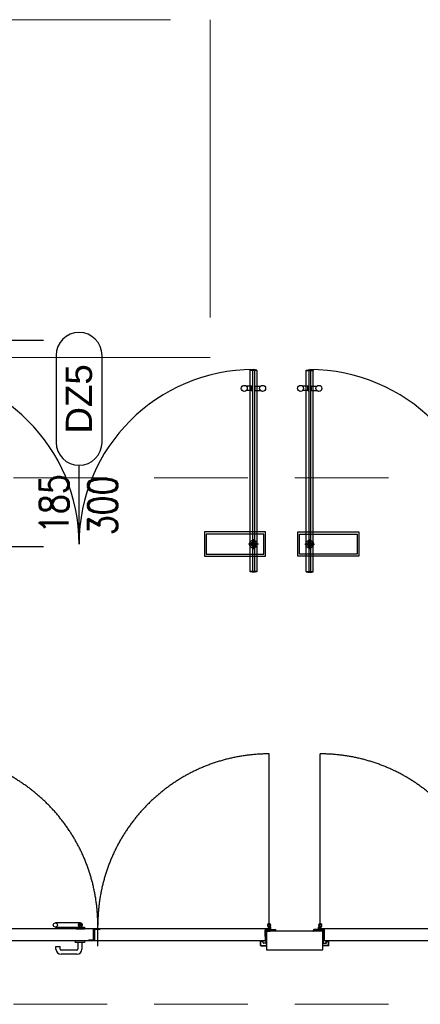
# Model space of a CAD drawing. Header units: centimetres. Extents: x -228435 to 56419, y -89367 to 477256.
# Tile 42 of 53: x -45157 to -43020, y 74560 to 79808. Entities that reach past the tile are written whole.
import ezdxf
from ezdxf.enums import TextEntityAlignment as Align

# ---------------------------------------------------------------- set-up
doc = ezdxf.new("R2010")
doc.units = ezdxf.units.CM
doc.header["$LTSCALE"] = 50
for name, pattern in [('Kondygnacja -1$0$DASHDOT', [25.4, 12.7, -6.35, 0, -6.35]), ('Kondygnacja -1$0$DASHED', [0.75, 0.5, -0.25]), ('Kondygnacja -1$0$HIDDEN', [9.525, 6.35, -3.175]), ('Osie rzutów$0$DASHDOT2', [12.7, 6.35, -3.175, 0, -3.175]), ('SU Lampy kwadratowe  -1$0$HIDDENX2', [19.05, 12.7, -6.35])]:
    doc.linetypes.add(name, pattern=pattern)
doc.layers.get('0').update_dxf_attribs({"color": 8})
for name, color, linetype in [('ARCH_SZKŁO', 8, 'Continuous'), ('Kondygnacja -1$0$ARCH_INFO_ETYK_DRZWI', 8, 'Continuous'), ('Kondygnacja -1$0$ARCH_ŚLUSARKA_DRZWI', 8, 'Continuous'), ('Kondygnacja -1$0$LC-000', 8, 'Continuous'), ('Osie rzutów$0$ARCH_INFO_OSIE_IST', 8, 'Osie rzutów$0$DASHDOT2')]:
    doc.layers.add(name, color=color, linetype=linetype)
doc.layers.add('Kondygnacja -1$0$ARCH_WIDOK', color=8, linetype='Continuous', lineweight=13)
doc.layers.add('SU Lampy kwadratowe  -1$0$ARCH_SUFITY_PODWIESZANE', color=8, linetype='SU Lampy kwadratowe  -1$0$HIDDENX2', lineweight=9)
doc.styles.add('Kondygnacja -1$0$Arial', font='ARIAL.TTF')
doc.styles.add('Kondygnacja -1$0$Romans', font='Romans.shx', dxfattribs={"width": 0.7})

# ---------------------------------------------------------------- blocks, each defined once
blk = doc.blocks.new('Kondygnacja -1$0$T-drzwi_góra-200')
at = {"layer": 'Kondygnacja -1$0$ARCH_INFO_ETYK_DRZWI'}
blk.add_line((0, 0), (0, 60), dxfattribs=at)
blk.add_lwpolyline([(-17.5, 143.68), (-17.5, 77.5, 1), (17.5, 77.5), (17.5, 143.68, 1)], format="xyb", close=True, dxfattribs=at)
at = {"layer": 'Kondygnacja -1$0$ARCH_INFO_ETYK_DRZWI', "style": 'Kondygnacja -1$0$Arial'}
blk.add_attdef('ADS_DRZWI:SYMBOL', text='', height=20, rotation=90, dxfattribs=at).set_placement((0, 110.59), align=Align.MIDDLE)
at = {"layer": 'Kondygnacja -1$0$ARCH_INFO_ETYK_DRZWI', "style": 'Kondygnacja -1$0$Romans', "width": 0.8}
for tag, p in [('ADS_DRZWI:SZEROKOŚĆ', (-8, 30.49)), ('ADS_DRZWI:WYSOKOŚĆ', (29, 29.47))]:
    blk.add_attdef(tag, text='', height=22, rotation=90, dxfattribs=at).set_placement(p, align=Align.CENTER)
at = {"layer": 'Kondygnacja -1$0$ARCH_INFO_ETYK_DRZWI', "color": 1, "style": 'Kondygnacja -1$0$Arial'}
blk.add_attdef('ADS_DRZWI:ODPORNOŚĆ_OGNIOWA', text='', height=22, dxfattribs=at).set_placement((-0.12, -45.76), align=Align.BOTTOM_CENTER)
blk = doc.blocks.new('Kondygnacja -1$0$KAPPE_____________________01361')
at = {"layer": 'Kondygnacja -1$0$LC-000'}
for p, q in [((1481.1, 3967.1), (1480.1, 3967.1)), ((1481.1, 3967.1), (1481.1, 3931.1)), ((1480.1, 3931.1), (1481.1, 3931.1))]:
    blk.add_line(p, q, dxfattribs=at)
blk.add_arc((1532.6, 3949.1), 55.5, 161.0754, -161.0754, dxfattribs=at)
blk = doc.blocks.new('Kondygnacja -1$0$d szklane')
at = {"linetype": 'ByBlock'}
for p, q in [((-340.8, -14.6, -126), (-340.8, 92.7, -126)), ((-337.2, 92.6, -126), (-337.2, -14.6, -126)), ((-310.8, -14.6, -126), (-310.8, 92.7, -126)), ((-307.2, -14.6, -126), (-307.2, 92.7, -126))]:
    blk.add_line(p, q, dxfattribs=at)
for p, q in [((-339.4, 92.8, -126), (-339.5, 92.7, -126)), ((-339.5, 92.7, -126), (-339.5, -14.7, -126)), ((-338.6, 92.8, -126), (-339.4, 92.8, -126)), ((-338.5, 92.7, -126), (-338.6, 92.8, -126)), ((-338.5, 92.7, -126), (-338.5, -14.7, -126)), ((-309.5, 92.7, -126), (-309.4, 92.8, -126)), ((-309.5, 92.7, -126), (-309.5, -14.7, -126)), ((-309.4, 92.8, -126), (-308.6, 92.8, -126)), ((-308.6, 92.8, -126), (-308.5, 92.7, -126)), ((-308.5, 92.7, -126), (-308.5, -14.7, -126)), ((-340, 84.1, -126), (-342.74, 84.1, -126)), ((-340, 84.1, -126), (-339.6, 84.45, -126)), ((-340, 81.9, -126), (-340, 84.1, -126)), ((-339.6, 84.45, -126), (-339.6, 81.55, -126)), ((-339.6, 84.45, -126), (-339.5, 84.45, -126)), ((-339.5, 84.45, -126), (-339.5, 81.55, -126)), ((-338.4, 84.45, -126), (-338.5, 84.45, -126)), ((-338.5, 84.45, -126), (-338.5, 81.55, -126)), ((-338.4, 84.45, -126), (-338.4, 81.55, -126)), ((-338, 84.1, -126), (-338.4, 84.45, -126)), ((-338, 81.9, -126), (-338, 84.1, -126)), ((-338, 84.1, -126), (-335.26, 84.1, -126)), ((-310, 84.1, -126), (-312.74, 84.1, -126)), ((-310, 84.1, -126), (-309.6, 84.45, -126)), ((-310, 81.9, -126), (-310, 84.1, -126)), ((-309.6, 84.45, -126), (-309.6, 81.55, -126)), ((-309.6, 84.45, -126), (-309.5, 84.45, -126)), ((-309.5, 84.45, -126), (-309.5, 81.55, -126)), ((-308.4, 84.45, -126), (-308.5, 84.45, -126)), ((-308.5, 84.45, -126), (-308.5, 81.55, -126)), ((-308.4, 84.45, -126), (-308.4, 81.55, -126)), ((-308, 84.1, -126), (-308.4, 84.45, -126)), ((-308, 81.9, -126), (-308, 84.1, -126)), ((-308, 84.1, -126), (-305.26, 84.1, -126)), ((-340, 81.9, -126), (-342.74, 81.9, -126)), ((-340, 81.9, -126), (-339.6, 81.55, -126)), ((-339.6, 81.55, -126), (-339.5, 81.55, -126)), ((-338.4, 81.55, -126), (-338.5, 81.55, -126)), ((-338, 81.9, -126), (-338.4, 81.55, -126)), ((-338, 81.9, -126), (-335.26, 81.9, -126)), ((-310, 81.9, -126), (-312.74, 81.9, -126)), ((-310, 81.9, -126), (-309.6, 81.55, -126)), ((-309.6, 81.55, -126), (-309.5, 81.55, -126)), ((-308.4, 81.55, -126), (-308.5, 81.55, -126)), ((-308, 81.9, -126), (-308.4, 81.55, -126)), ((-308, 81.9, -126), (-305.26, 81.9, -126)), ((-315.35, -6.5, -126), (-315.35, 6.5, -126)), ((-339.6, 0.98, -126), (-339.6, -0.98, -126)), ((-339.52, 0.94, -126), (-339.6, 0.98, -126)), ((-339.52, 0.94, -126), (-339.52, -0.94, -126)), ((-338.47, 0.94, -126), (-338.4, 0.98, -126)), ((-338.47, 0.94, -126), (-338.47, -0.94, -126)), ((-338.4, 0.98, -126), (-338.4, -0.98, -126)), ((-309.6, 0.98, -126), (-309.6, -0.98, -126)), ((-309.52, 0.94, -126), (-309.6, 0.98, -126)), ((-309.52, 0.94, -126), (-309.52, -0.94, -126)), ((-308.47, 0.94, -126), (-308.4, 0.98, -126)), ((-308.47, 0.94, -126), (-308.47, -0.94, -126)), ((-308.4, 0.98, -126), (-308.4, -0.98, -126)), ((-339.52, -0.94, -126), (-339.6, -0.98, -126)), ((-338.4, -0.98, -126), (-338.47, -0.94, -126)), ((-309.6, -0.98, -126), (-309.52, -0.94, -126)), ((-308.47, -0.94, -126), (-308.4, -0.98, -126)), ((-339.4, -14.8, -126), (-339.5, -14.7, -126)), ((-338.6, -14.8, -126), (-339.4, -14.8, -126)), ((-338.5, -14.7, -126), (-338.6, -14.8, -126)), ((-309.5, -14.7, -126), (-309.4, -14.8, -126)), ((-309.4, -14.8, -126), (-308.6, -14.8, -126)), ((-308.6, -14.8, -126), (-308.5, -14.7, -126))]:
    blk.add_line(p, q)
at = {"linetype": 'Kondygnacja -1$0$DASHED', "ltscale": 8}
for p, q in [((-315.35, 6.5, -126), (-282.85, 6.5, -126)), ((-282.85, 6.5, -126), (-282.85, -6.5, -126)), ((-282.85, -6.5, -126), (-315.35, -6.5, -126))]:
    blk.add_line(p, q, dxfattribs=at)
at = {"linetype": 'Kondygnacja -1$0$DASHDOT', "ltscale": 0.4}
for p, q in [((-336.38, 0, -126), (-341.62, 0, -126)), ((-339, 2.62, -126), (-339, -2.62, -126)), ((-311.62, 0, -126), (-306.38, 0, -126)), ((-309, 2.62, -126), (-309, -2.62, -126))]:
    blk.add_line(p, q, dxfattribs=at)
at = {"linetype": 'Kondygnacja -1$0$DASHED', "ltscale": 8, "elevation": -126}
for points in [[(-332.65, 6.5), (-365.15, 6.5), (-365.15, -6.5), (-332.65, -6.5)], [(-333.5, 5.4), (-364.3, 5.4), (-364.3, -5.4), (-333.5, -5.4)], [(-314.5, 5.4), (-283.7, 5.4), (-283.7, -5.4), (-314.5, -5.4)]]:
    blk.add_lwpolyline(points, close=True, dxfattribs=at)
for centre, radius in [((-343.9, 83, -126), 1.6), ((-334.1, 83, -126), 1.6), ((-313.9, 83, -126), 1.6), ((-304.1, 83, -126), 1.6), ((-339, 0, -126), 2.05), ((-339, 0, -126), 1.27), ((-339, 0, -126), 0.3), ((-339, 0, -126), 0.225), ((-309, 0, -126), 2.05), ((-309, 0, -126), 1.27), ((-309, 0, -126), 0.3), ((-309, 0, -126), 0.225)]:
    blk.add_circle(centre, radius)
at = {"linetype": 'ByBlock'}
for centre, start, end in [((-525, 0, -126), 0, 90), ((-339, 0, -126), 90, 180), ((-309, 0, -126), 0, 90)]:
    blk.add_arc(centre, 93, start, end, dxfattribs=at)
for centre, radius, start, end in [((-339, 0, -126), 1.15, 58.551, 121.449), ((-339, 0, -126), 1.07, 60.7664, 119.2336), ((-309, 0, -126), 1.15, 58.551, 121.449), ((-309, 0, -126), 1.07, 60.7664, 119.2336), ((-339, 0, -126), 1.15, 238.551, 301.449), ((-339, 0, -126), 1.07, 240.7664, 299.2336), ((-309, 0, -126), 1.15, 238.551, 301.449), ((-309, 0, -126), 1.07, 240.7664, 299.2336)]:
    blk.add_arc(centre, radius, start, end)
at = {"yscale": 0.09999999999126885, "zscale": 0.09999999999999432}
for p, xscale, rotation in [((-733.91, 240.71, -126), 0.09999999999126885, 270), ((85.91, 240.71, -126), -0.09999999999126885, 90), ((-733.91, -162.71, -126), -0.09999999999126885, 270), ((85.91, -162.71, -126), 0.09999999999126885, 90)]:
    blk.add_blockref('Kondygnacja -1$0$KAPPE_____________________01361', p, dxfattribs=dict(at, xscale=xscale, rotation=rotation))
blk = doc.blocks.new('Kondygnacja -1$0$A$C3657154C')
at = {"linetype": 'Kondygnacja -1$0$HIDDEN', "ltscale": 2}
for p, q in [((7731.35, 12071.35), (7731.35, 12162.7)), ((7758.65, 12071.35), (7758.65, 12162.7))]:
    blk.add_line(p, q, dxfattribs=at)
for p, q in [((7640.8, 12069.5), (7548.85, 12069.5)), ((7630.67, 12072.65), (7617.36, 12072.65)), ((7617.36, 12070.4), (7630.65, 12070.4)), ((7628.3, 12070.4), (7632.9, 12070.4)), ((7628.3, 12070.4), (7632.9, 12070.4)), ((7628.3, 12070.4), (7632.9, 12070.4)), ((7628.3, 12070.4), (7632.9, 12070.4)), ((7628.3, 12070.4), (7632.9, 12070.4)), ((7628.4, 12070.4), (7632.9, 12070.4)), ((7628.4, 12069.5), (7632.9, 12069.5)), ((7630.02, 12071.53), (7631.31, 12071.53)), ((7630.2, 12071.98), (7630.65, 12071.98)), ((7630.2, 12071.08), (7630.2, 12071.98)), ((7630.2, 12071.08), (7630.65, 12071.08)), ((7630.2, 12070.88), (7630.65, 12070.88)), ((7630.2, 12070.88), (7630.2, 12070.4)), ((7630.65, 12072.18), (7630.65, 12070.88)), ((7631.1, 12072.17), (7630.65, 12072.17)), ((7631.1, 12072.18), (7631.1, 12070.4)), ((7632.9, 12070.4), (7632.9, 12069.5)), ((7632.9, 12070.4), (7632.9, 12069.5)), ((7632.9, 12070.4), (7632.9, 12069.5)), ((7632.9, 12070.4), (7632.9, 12069.5)), ((7632.9, 12070.4), (7632.9, 12069.5)), ((7632.9, 12070.4), (7632.9, 12069.5)), ((7637.6, 12069.4), (7640.8, 12069.4)), ((7637.6, 12069.4), (7637.6, 12063.4)), ((7637.9, 12069.4), (7637.9, 12069.3)), ((7637.9, 12069.3), (7640.8, 12069.3)), ((7640.8, 12069.1), (7641.2, 12069.5)), ((7731.15, 12069.5), (7641.2, 12069.5)), ((7731.15, 12069.3), (7729.25, 12069.3)), ((7729.25, 12069.3), (7729.25, 12063.2)), ((7729.85, 12069.3), (7731.49, 12069.3)), ((7731.53, 12069.38), (7730.59, 12070.87)), ((7731.81, 12069.39), (7731.13, 12070.48)), ((7731.35, 12070.7), (7732, 12070.7)), ((7731.35, 12070.45), (7731.95, 12070.45)), ((7732, 12068.55), (7732, 12070.4)), ((7732.25, 12068.5), (7732.25, 12070.45)), ((7757.75, 12068.5), (7757.75, 12070.45)), ((7758.65, 12070.7), (7758, 12070.7)), ((7758, 12068.55), (7758, 12070.4)), ((7758.65, 12070.45), (7758.05, 12070.45)), ((7758.19, 12069.39), (7758.87, 12070.48)), ((7758.47, 12069.38), (7759.41, 12070.87)), ((7760.15, 12069.3), (7758.51, 12069.3)), ((7850.8, 12069.5), (7758.85, 12069.5)), ((7758.85, 12069.3), (7760.75, 12069.3)), ((7760.75, 12069.3), (7760.75, 12063.2)), ((7640.8, 12069.1), (7638.5, 12069.1)), ((7638.5, 12063.1), (7638.5, 12069.1)), ((7729.25, 12065.35), (7729.25, 12068.7)), ((7729.25, 12065.35), (7729.5, 12065.35)), ((7729.5, 12065.35), (7729.5, 12068.7)), ((7729.6, 12063.82), (7729.6, 12068.25)), ((7729.85, 12069.05), (7731.58, 12069.05)), ((7729.85, 12063.64), (7729.85, 12068.83)), ((7729.85, 12068.5), (7731.95, 12068.5)), ((7729.85, 12063.82), (7729.85, 12068.2)), ((7729.9, 12068.25), (7732, 12068.25)), ((7730, 12063.64), (7730, 12068.83)), ((7730.08, 12069.05), (7734.78, 12069.05)), ((7730.08, 12068.9), (7734.78, 12068.9)), ((7732.25, 12069.05), (7732.25, 12068.55)), ((7734.85, 12068.25), (7734.85, 12068.83)), ((7735, 12068.25), (7734.85, 12068.25)), ((7735, 12068.25), (7735, 12068.83)), ((7755, 12068.25), (7755, 12068.83)), ((7755, 12068.25), (7755.15, 12068.25)), ((7755.15, 12068.25), (7755.15, 12068.83)), ((7759.93, 12069.05), (7755.23, 12069.05)), ((7759.93, 12068.9), (7755.23, 12068.9)), ((7757.75, 12069.05), (7757.75, 12068.55)), ((7760.1, 12068.25), (7758, 12068.25)), ((7760.15, 12068.5), (7758.05, 12068.5)), ((7760.15, 12069.05), (7758.42, 12069.05)), ((7760, 12063.64), (7760, 12068.83)), ((7760.15, 12063.64), (7760.15, 12068.83)), ((7760.15, 12063.82), (7760.15, 12068.2)), ((7760.4, 12063.82), (7760.4, 12068.25)), ((7760.5, 12065.35), (7760.5, 12068.7)), ((7760.75, 12065.35), (7760.5, 12065.35)), ((7760.75, 12065.35), (7760.75, 12068.7)), ((7634.9, 12063), (7550.95, 12063)), ((7634.9, 12063), (7635.3, 12063.4)), ((7637.6, 12063.4), (7635.3, 12063.4)), ((7638.2, 12063.2), (7635.3, 12063.2)), ((7638.5, 12063.1), (7635.3, 12063.1)), ((7729.05, 12063), (7635.3, 12063)), ((7638.2, 12063.1), (7638.2, 12063.2)), ((7726.8, 12060.68), (7726.8, 12062.73)), ((7726.95, 12060.68), (7726.95, 12062.73)), ((7728.03, 12062.95), (7727.03, 12062.95)), ((7728.03, 12062.8), (7727.03, 12062.8)), ((7727.03, 12060.6), (7729.68, 12060.6)), ((7727.03, 12060.45), (7729.68, 12060.45)), ((7728.1, 12061.98), (7728.1, 12062.73)), ((7728.25, 12061.98), (7728.25, 12062.73)), ((7729.63, 12061.9), (7728.33, 12061.9)), ((7729.63, 12061.75), (7728.33, 12061.75)), ((7729.85, 12063.82), (7729.6, 12063.82)), ((7729.7, 12061.98), (7729.7, 12063.04)), ((7729.71, 12063.1), (7729.85, 12063.62)), ((7729.75, 12060.68), (7729.75, 12060.9)), ((7729.75, 12060.9), (7729.9, 12060.9)), ((7729.85, 12063.06), (7729.99, 12063.58)), ((7729.85, 12061.98), (7729.85, 12063.04)), ((7729.9, 12060.68), (7729.9, 12060.9)), ((7760.15, 12063.06), (7760.01, 12063.58)), ((7760.1, 12060.68), (7760.1, 12060.9)), ((7760.25, 12060.9), (7760.1, 12060.9)), ((7760.15, 12063.82), (7760.4, 12063.82)), ((7760.29, 12063.1), (7760.15, 12063.62)), ((7760.15, 12061.98), (7760.15, 12063.04)), ((7760.25, 12060.68), (7760.25, 12060.9)), ((7760.3, 12061.98), (7760.3, 12063.04)), ((7762.98, 12060.6), (7760.33, 12060.6)), ((7762.98, 12060.45), (7760.33, 12060.45)), ((7760.38, 12061.9), (7761.68, 12061.9)), ((7760.38, 12061.75), (7761.68, 12061.75)), ((7844.9, 12063), (7760.95, 12063)), ((7761.75, 12061.98), (7761.75, 12062.73)), ((7761.9, 12061.98), (7761.9, 12062.73)), ((7761.98, 12062.95), (7762.98, 12062.95)), ((7761.98, 12062.8), (7762.98, 12062.8)), ((7763.05, 12060.68), (7763.05, 12062.73)), ((7763.2, 12060.68), (7763.2, 12062.73))]:
    blk.add_line(p, q)
at = {"extrusion": (0, -0.906308, 0.422618)}
for p, q in [((7627.9, 12069.5), (7627.9, 12070.4)), ((7632.9, 12069.5), (7632.9, 12070.3))]:
    blk.add_line(p, q, dxfattribs=at)
at = {"ltscale": 0.1}
blk.add_line((7640, 12060.27), (7640, 12071.71), dxfattribs=at)
at = {"ltscale": 2}
for p, q in [((7730, 12068.25), (7730, 12058.25)), ((7760, 12068.25), (7730, 12068.25)), ((7760, 12068.25), (7747.43, 12068.25)), ((7760, 12058.25), (7760, 12068.25)), ((7730, 12058.25), (7760, 12058.25))]:
    blk.add_line(p, q, dxfattribs=at)
at = {"extrusion": (0, 0.906308, 0.422618)}
for p, q in [((7617.7, 12060), (7619.9, 12060)), ((7617.7, 12058.6), (7617.7, 12060)), ((7619.9, 12058.6), (7619.9, 12060)), ((7627.9, 12063), (7627.9, 12062.2)), ((7628.4, 12062.2), (7627.9, 12062.2)), ((7632.4, 12062.2), (7628.4, 12062.2)), ((7629.3, 12062.2), (7629.3, 12058.6)), ((7631.5, 12062.2), (7631.5, 12058.6)), ((7632.9, 12062.2), (7632.4, 12062.2)), ((7632.9, 12063), (7632.9, 12062.2)), ((7628.8, 12058.1), (7620.4, 12058.1)), ((7628.8, 12055.9), (7620.4, 12055.9))]:
    blk.add_line(p, q, dxfattribs=at)
for centre, radius in [((7617.36, 12071.53), 1.12), ((7731.35, 12071.35), 0.65), ((7758.65, 12071.35), 0.65)]:
    blk.add_circle(centre, radius)
at = {"linetype": 'Kondygnacja -1$0$HIDDEN', "ltscale": 2}
for centre, start, end in [((7548.65, 12071.35), 0, 90), ((7731.35, 12071.35), 90, 180), ((7758.65, 12071.35), 0, 90)]:
    blk.add_arc(centre, 91.35, start, end, dxfattribs=at)
for centre, radius, start, end in [((7630.67, 12071.53), 1.12, 292.7355, 245.5737), ((7630.65, 12071.53), 0.9, 300, 240), ((7640.8, 12069.4), 0.1, 270, 90), ((7729.85, 12068.7), 0.6, 90, 180), ((7731.35, 12071.35), 0.9, 313.6895, 270), ((7731.15, 12069.4), 0.1, 270, 90), ((7731.49, 12069.35), 0.05, 270, 32.1622), ((7731.58, 12069.3), 0.25, 270, 21.8026), ((7731.95, 12070.4), 0.05, 0, 90), ((7732, 12070.45), 0.25, 0, 90), ((7758.65, 12071.35), 0.9, 270, 226.3105), ((7758, 12070.45), 0.25, 90, 180), ((7758.05, 12070.4), 0.05, 90, 180), ((7758.42, 12069.3), 0.25, 158.1974, 270), ((7758.51, 12069.35), 0.05, 147.8378, 270), ((7758.85, 12069.4), 0.1, 90, 270), ((7760.15, 12068.7), 0.6, 0, 90), ((7729.85, 12068.7), 0.35, 90, 180), ((7729.85, 12068.25), 0.25, 90, 180), ((7730.08, 12068.83), 0.225, 90, 180), ((7729.9, 12068.2), 0.05, 90, 180), ((7730.08, 12068.83), 0.075, 90, 180), ((7731.95, 12068.55), 0.05, 270, 0), ((7732, 12068.5), 0.25, 270, 0), ((7734.78, 12068.83), 0.225, 0, 90), ((7734.78, 12068.83), 0.075, 0, 90), ((7755.23, 12068.83), 0.225, 90, 180), ((7755.23, 12068.83), 0.075, 90, 180), ((7758, 12068.5), 0.25, 180, 270), ((7758.05, 12068.55), 0.05, 180, 270), ((7759.93, 12068.83), 0.225, 0, 90), ((7759.93, 12068.83), 0.075, 0, 90), ((7760.1, 12068.2), 0.05, 0, 90), ((7760.15, 12068.7), 0.35, 0, 90), ((7760.15, 12068.25), 0.25, 0, 90), ((7635.3, 12063.1), 0.1, 90, 270), ((7727.03, 12062.73), 0.225, 90, 180), ((7727.03, 12060.68), 0.225, 180, 270), ((7727.03, 12062.73), 0.075, 90, 180), ((7727.03, 12060.68), 0.075, 180, 270), ((7728.03, 12062.73), 0.225, 0, 90), ((7728.03, 12062.73), 0.075, 0, 90), ((7728.33, 12061.98), 0.225, 180, 270), ((7728.33, 12061.98), 0.075, 180, 270), ((7729.05, 12063.2), 0.2, 270, 0), ((7729.63, 12061.98), 0.225, 270, 0), ((7729.63, 12061.98), 0.075, 270, 0), ((7729.68, 12060.68), 0.225, 270, 0), ((7729.68, 12060.68), 0.075, 270, 0), ((7729.93, 12063.04), 0.225, 165, 180), ((7729.78, 12063.64), 0.075, 345, 0), ((7729.93, 12063.04), 0.075, 165, 180), ((7729.78, 12063.64), 0.225, 345, 0), ((7760.23, 12063.64), 0.225, 180, 195), ((7760.33, 12060.68), 0.225, 180, 270), ((7760.23, 12063.64), 0.075, 180, 195), ((7760.08, 12063.04), 0.075, 0, 15), ((7760.38, 12061.98), 0.225, 180, 270), ((7760.33, 12060.68), 0.075, 180, 270), ((7760.08, 12063.04), 0.225, 0, 15), ((7760.38, 12061.98), 0.075, 180, 270), ((7760.95, 12063.2), 0.2, 180, 270), ((7761.68, 12061.98), 0.225, 270, 0), ((7761.68, 12061.98), 0.075, 270, 0), ((7761.98, 12062.73), 0.225, 90, 180), ((7761.98, 12062.73), 0.075, 90, 180), ((7762.98, 12062.73), 0.225, 0, 90), ((7762.98, 12062.73), 0.075, 0, 90), ((7762.98, 12060.68), 0.225, 270, 0), ((7762.98, 12060.68), 0.075, 270, 0), ((7620.4, 12058.6), 2.7, 180, 270), ((7620.4, 12058.6), 0.5, 180, 270), ((7628.8, 12058.6), 0.5, 270, 0), ((7628.8, 12058.6), 2.7, 270, 0)]:
    blk.add_arc(centre, radius, start, end)
blk = doc.blocks.new('Osie rzutów')
at = {"layer": 'Osie rzutów$0$ARCH_INFO_OSIE_IST', "ltscale": 10}
for p, q in [((4436.04, 12310), (13655, 12310)), ((4436.04, 12200), (13655, 12200))]:
    blk.add_line(p, q, dxfattribs=at)

msp = doc.modelspace()

# ---------------------------------------------------------------- linework, layer by layer
at = {"layer": 'Kondygnacja -1$0$ARCH_WIDOK', "linetype": 'Kondygnacja -1$0$DASHED', "ltscale": 20}
msp.add_line((-45940, 77365), (-35140, 77365), dxfattribs=at)
msp.add_lwpolyline([(-45940, 74560), (-35140, 74560)], dxfattribs=at)
at = {"layer": 'SU Lampy kwadratowe  -1$0$ARCH_SUFITY_PODWIESZANE', "ltscale": 2.5}
msp.add_lwpolyline([(-45940, 79807.5), (-44140, 79807.5), (-44140, 78007.5), (-45940, 78007.5)], close=True, dxfattribs=at)

# ---------------------------------------------------------------- block references
at = {"layer": 'ARCH_SZKŁO', "xscale": 10, "yscale": 10, "zscale": 10}
msp.add_blockref('Kondygnacja -1$0$d szklane', (-40520, 77012.5, 1260), dxfattribs=at)
at = {"layer": 'Kondygnacja -1$0$ARCH_INFO_ETYK_DRZWI', "linetype": 'Continuous', "lineweight": -3}
ref = msp.add_blockref('Kondygnacja -1$0$T-drzwi_góra-200', (-44840, 77012.5), dxfattribs=dict(at, xscale=7, yscale=7, zscale=7))
ref.add_attrib('ADS_DRZWI:SYMBOL', 'DZ5', dxfattribs={"height": 140, "rotation": 90, "style": 'Kondygnacja -1$0$Arial'}).set_placement((-44840, 77786.619), align=Align.MIDDLE)
ref.add_attrib('ADS_DRZWI:SZEROKOŚĆ', '185', dxfattribs={"height": 154, "rotation": 90, "style": 'Kondygnacja -1$0$Romans', "width": 0.8}).set_placement((-44896, 77225.962), align=Align.CENTER)
ref.add_attrib('ADS_DRZWI:WYSOKOŚĆ', '300', dxfattribs={"height": 154, "rotation": 90, "style": 'Kondygnacja -1$0$Romans', "width": 0.8}).set_placement((-44637, 77218.773), align=Align.CENTER)
at = {"layer": 'Kondygnacja -1$0$ARCH_ŚLUSARKA_DRZWI', "xscale": 10, "yscale": 10, "zscale": 10}
msp.add_blockref('Kondygnacja -1$0$A$C3657154C', (-121140, -45732.5), dxfattribs=at)
at = {"layer": 'Osie rzutów$0$ARCH_INFO_OSIE_IST', "xscale": 10, "yscale": 10, "zscale": 10}
msp.add_blockref('Osie rzutów', (-121140, -45000), dxfattribs=at)

doc.saveas('drawing.dxf')
